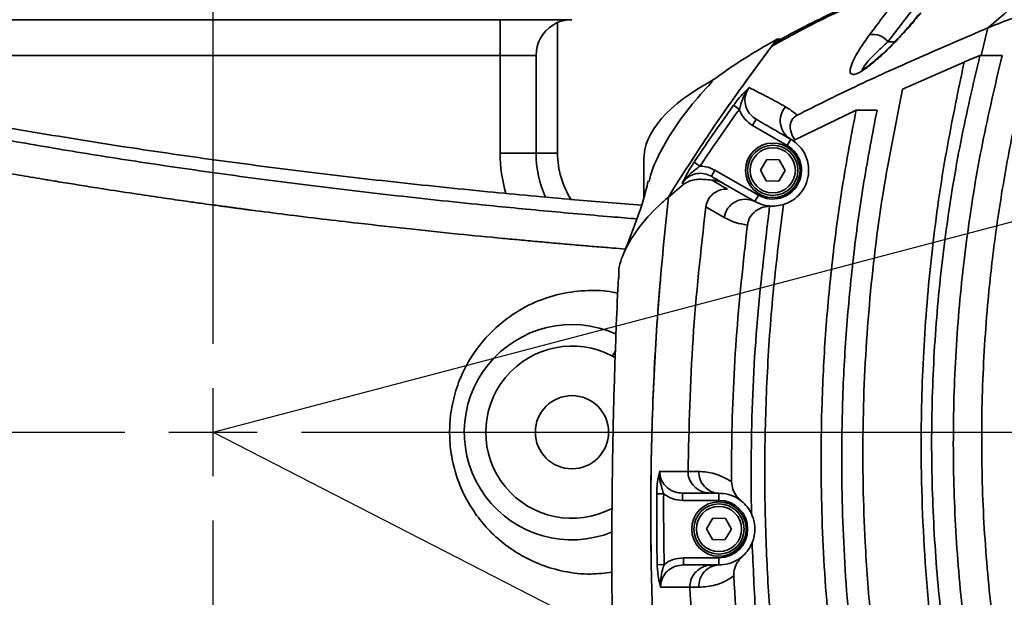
# Model space of a CAD drawing. Header units: millimetres. Extents: x -8713 to 3261, y -18743 to -8704.
# Tile 12 of 154: x -4300 to -4162, y -15417 to -15337. Entities that reach past the tile are written whole.
import ezdxf

# ---------------------------------------------------------------- set-up
doc = ezdxf.new("R2010")
doc.units = ezdxf.units.MM
doc.header["$LTSCALE"] = 10
doc.header["$PDSIZE"] = -1
doc.linetypes.add('CENTER', pattern=[50.8, 31.75, -6.35, 6.35, -6.35])
doc.layers.get('Defpoints').update_dxf_attribs({"true_color": 0x5e5e5e})
doc.layers.add('细实线层', color=7, linetype='Continuous')
doc.dimstyles.new('ISO-25', dxfattribs={"dimscale": 20, "dimtxt": 4, "dimasz": 3.05, "dimexe": 3, "dimexo": 0.625, "dimtad": 1, "dimdec": 0, "dimtxsty": 'Standard', "dimcen": 2.5, "dimclrd": 1, "dimclre": 1, "dimclrt": 4, "dimadec": 1, "dimazin": 2, "dimtfac": 1, "dimtdec": 0, "dimtmove": 0, "dimatfit": 0, "dimfxl": 1, "dimarcsym": 0})

# ---------------------------------------------------------------- blocks, each defined once
blk = doc.blocks.new('*U165')
at = {"color": 0, "linetype": 'CENTER', "transparency": 16777216}
for p, q in [((0, 12.3), (0, 196.55)), ((-238.99, 0), (-12.3, 0)), ((12.3, 0), (1446, 0)), ((0, -182.55), (0, -12.3))]:
    blk.add_line(p, q, dxfattribs=at)
at = {"color": 0, "linetype": 'Continuous', "transparency": 16777216}
for p, q in [((0, -6.15), (0, 6.15)), ((-6.15, 0), (6.15, 0))]:
    blk.add_line(p, q, dxfattribs=at)
blk = doc.blocks.new('*D173')
at = {"color": 1, "lineweight": -2, "transparency": 16777216}
blk.add_line((-4272.58, -15394.48), (-2305.07, -14875.62), dxfattribs=at)
at = {"color": 1, "lineweight": 20, "transparency": 16777216}
blk.add_solid([(-2307.66, -14865.79), (-2302.48, -14885.45), (-2246.09, -14860.06)], dxfattribs=at)
at = {"layer": 'Defpoints', "color": 0, "lineweight": 20, "transparency": 16777216}
for p in [(-2246.09, -14860.06), (-4272.58, -15394.48)]:
    blk.add_point(p, dxfattribs=at)
at = {"color": 4, "transparency": 16777216, "insert": (-2602.33, -14899.25), "char_height": 80, "attachment_point": 5, "rotation": 14.7735}
blk.add_mtext('R2096', dxfattribs=at)
blk = doc.blocks.new('*D172')
at = {"color": 1, "lineweight": -2, "transparency": 16777216}
for p, q in [((-4272.58, -15394.48), (-3699.94, -15688.46)), ((-3645.67, -15716.32), (-3217.84, -15935.95))]:
    blk.add_line(p, q, dxfattribs=at)
at = {"color": 1, "lineweight": 20, "transparency": 16777216}
blk.add_solid([(-3641.03, -15707.27), (-3650.31, -15725.36), (-3699.94, -15688.46)], dxfattribs=at)
at = {"layer": 'Defpoints', "color": 0, "lineweight": 20, "transparency": 16777216}
for p in [(-4272.58, -15394.48), (-3699.94, -15688.46)]:
    blk.add_point(p, dxfattribs=at)
at = {"color": 4, "transparency": 16777216, "insert": (-3304.14, -15832.63), "char_height": 80, "attachment_point": 5, "rotation": 332.8255}
blk.add_mtext('R644', dxfattribs=at)

msp = doc.modelspace()

# ---------------------------------------------------------------- linework, layer by layer
at = {"color": 4}
msp.add_circle((-4272.58, -15394.48), 643.69, dxfattribs=at)
at = {"layer": '细实线层', "linetype": 'Continuous', "lineweight": 35}
for p, q in [((-4173.25, -15333.07), (-4178.58, -15340.06)), ((-4322.58, -15336.98), (-4222.58, -15336.98)), ((-4232.58, -15336.98), (-4232.58, -15341.98)), ((-4224.58, -15337.37), (-4224.58, -15355.59)), ((-4164.64, -15338.12), (-4165.56, -15341.98)), ((-4193.46, -15339.71), (-4194.02, -15339.71)), ((-4177.6, -15340.06), (-4178.58, -15340.06)), ((-4232.58, -15341.98), (-4312.58, -15341.98)), ((-4227.58, -15341.98), (-4232.58, -15341.98)), ((-4232.58, -15355.59), (-4232.58, -15341.98)), ((-4227.58, -15341.98), (-4227.58, -15355.59)), ((-4165.74, -15341.98), (-4167.9, -15342.87)), ((-4165.74, -15341.98), (-4162.65, -15341.98)), ((-4176.51, -15346.66), (-4167.93, -15342.88)), ((-4167.9, -15342.87), (-4167.93, -15342.88)), ((-4200.06, -15348.9), (-4199.26, -15349.48)), ((-4191.71, -15353.82), (-4183, -15349.61)), ((-4183, -15349.61), (-4180.08, -15349.61)), ((-4197.41, -15351.74), (-4196.91, -15350.87)), ((-4192.6, -15354.52), (-4197.41, -15351.74)), ((-4192.6, -15354.52), (-4192.1, -15353.65)), ((-4191.71, -15353.82), (-4191.72, -15353.9)), ((-4232.58, -15355.59), (-4227.58, -15355.59)), ((-4224.58, -15355.59), (-4227.58, -15355.59)), ((-4212.58, -15356.53), (-4212.58, -15361.88)), ((-4205.57, -15356.85), (-4204.75, -15357.4)), ((-4196.33, -15357.94), (-4195.43, -15356.46)), ((-4195.43, -15356.46), (-4193.7, -15356.5)), ((-4193.7, -15356.5), (-4192.87, -15358.02)), ((-4202.66, -15357.95), (-4203.16, -15358.81)), ((-4202.66, -15357.95), (-4196.6, -15361.44)), ((-4195.5, -15359.46), (-4196.33, -15357.94)), ((-4192.87, -15358.02), (-4193.77, -15359.5)), ((-4206.93, -15359.88), (-4209.15, -15361.7)), ((-4203.01, -15359.39), (-4203.11, -15359.35)), ((-4201.55, -15359.75), (-4197.1, -15362.31)), ((-4193.77, -15359.5), (-4195.5, -15359.46)), ((-4196.6, -15361.44), (-4197.1, -15362.31)), ((-4201.36, -15364.56), (-4203.94, -15363.09)), ((-4194.34, -15362.97), (-4195.04, -15362.98)), ((-4194.34, -15362.97), (-4193.01, -15362.72)), ((-4216.93, -15383.89), (-4216.52, -15383.12)), ((-4216.55, -15384.13), (-4216.93, -15383.89)), ((-4206.41, -15399.96), (-4204.9, -15399.96)), ((-4210.77, -15403.06), (-4209.8, -15403.07)), ((-4207.17, -15403.98), (-4207.17, -15402.98)), ((-4202.1, -15403.98), (-4207.17, -15403.98)), ((-4202.1, -15402.98), (-4203.21, -15402.98)), ((-4202.1, -15403.98), (-4202.1, -15402.98)), ((-4203.83, -15407.94), (-4202.93, -15406.46)), ((-4202.93, -15406.46), (-4201.2, -15406.5)), ((-4201.2, -15406.5), (-4200.37, -15408.02)), ((-4203, -15409.46), (-4203.83, -15407.94)), ((-4200.37, -15408.02), (-4201.27, -15409.5)), ((-4201.27, -15409.5), (-4203, -15409.46)), ((-4207.04, -15411.98), (-4207.04, -15412.98)), ((-4207.04, -15411.98), (-4202.1, -15411.98)), ((-4202.1, -15411.98), (-4202.1, -15412.98)), ((-4210.7, -15412.95), (-4209.73, -15412.94)), ((-4202.94, -15412.98), (-4202.1, -15412.98)), ((-4204.89, -15416.1), (-4206.15, -15416.1))]:
    msp.add_line(p, q, dxfattribs=at)
for centre, radius in [((-4194.6, -15357.98), 3.8), ((-4194.6, -15357.98), 3.5), ((-4194.6, -15357.98), 3.15), ((-4222.58, -15394.48), 5.1), ((-4202.1, -15407.98), 3.8), ((-4202.1, -15407.98), 3.5), ((-4202.1, -15407.98), 3.15)]:
    msp.add_circle(centre, radius, dxfattribs=at)
for centre, radius, start, end in [((-4222.58, -15341.98), 5, 122.0392, 180), ((-4180.59, -15341.53), 2.49, 36.1535, 102.6919), ((-4190.58, -15351.09), 2.98, 138.6497, 239.2651), ((-4194.6, -15357.98), 4, 240, 60), ((-4212.58, -15355.59), 20, 180, 196.3095), ((-4212.58, -15355.59), 15, 180, 204.3147), ((-4212.58, -15355.59), 12, 179.9986, 212.9484), ((-4203.02, -15362.3), 2.95, 60.0185, 91.8134), ((-4202.88, -15362.07), 2.68, 60.1241, 92.7156), ((-4198.42, -15364.98), 2.97, 63.7433, 171.9708), ((-4222.58, -15394.48), 15, 65.7992, 292.0027), ((-4222.58, -15394.48), 12, 61.9223, 297.718), ((-4202, -15400.08), 2.91, 177.6914, 267.9128), ((-4202.1, -15407.98), 4, 270, 90), ((-4202.1, -15407.98), 5, 25.1419, 51.0271), ((-4202.1, -15407.98), 5, 311.7998, 337.6774), ((-4201.99, -15415.89), 2.91, 92.2252, 184.1774)]:
    msp.add_arc(centre, radius, start, end, dxfattribs=at)
msp.add_ellipse((-4112.58, -15356.53), major_axis=(100, 0), ratio=0.26003, start_param=2.694553, end_param=3.141593, dxfattribs=at)
for points, knots in [([(-4139.44, -15318.14), (-4143.72, -15321.29), (-4152.36, -15327.65), (-4160.53, -15334.61), (-4164.64, -15338.12)], [0, 0, 0, 0, 0.496182, 1, 1, 1, 1]), ([(-4213.52, -15364.75), (-4214.71, -15364.65), (-4219.16, -15364.29), (-4226.6, -15363.62), (-4237.19, -15362.59), (-4248.67, -15361.35), (-4260.86, -15359.88), (-4272.45, -15358.34), (-4283.59, -15356.71), (-4294.26, -15355), (-4304.49, -15353.21), (-4314.16, -15351.37), (-4324.18, -15349.31), (-4334.4, -15347.03), (-4344.7, -15344.51), (-4354.37, -15341.95), (-4363.47, -15339.33), (-4372.04, -15336.67), (-4381.45, -15333.55), (-4387.57, -15331.28), (-4391.23, -15329.93)], [0, 0, 0, 0, 0.012692, 0.047591, 0.08249, 0.132973, 0.183531, 0.234108, 0.284616, 0.337041, 0.389508, 0.44199, 0.494432, 0.561593, 0.628782, 0.695955, 0.763742, 0.831544, 0.899338, 1, 1, 1, 1]), ([(-4388.64, -15329.06), (-4384.99, -15330.39), (-4378.42, -15332.8), (-4367.95, -15336.21), (-4357.6, -15339.32), (-4346.41, -15342.36), (-4334.3, -15345.34), (-4321.91, -15348.08), (-4309.34, -15350.58), (-4296.69, -15352.84), (-4284.13, -15354.85), (-4271.84, -15356.62), (-4260.01, -15358.15), (-4247.54, -15359.61), (-4234.91, -15360.92), (-4223.35, -15362), (-4216, -15362.59), (-4212.88, -15362.84)], [0, 0, 0, 0, 0.101173, 0.182437, 0.263792, 0.345138, 0.426418, 0.507618, 0.575245, 0.642905, 0.710509, 0.76281, 0.815186, 0.867539, 0.919811, 0.966066, 1, 1, 1, 1]), ([(-4175.63, -15331.46), (-4176.32, -15331.75), (-4179.78, -15333.21), (-4184.77, -15335.48), (-4190.42, -15338.28), (-4193.33, -15339.9), (-4194.78, -15340.71)], [0, 0, 0, 0, 0.098276, 0.491466, 0.745578, 1, 1, 1, 1]), ([(-4175.06, -15331.04), (-4176.93, -15331.82), (-4180.48, -15333.32), (-4185.33, -15335.54), (-4189.58, -15337.63), (-4192.45, -15339.12), (-4193.82, -15339.92), (-4194.02, -15340.04)], [0, 0, 0, 0, 0.270928, 0.515412, 0.744749, 0.962308, 1, 1, 1, 1]), ([(-4181.13, -15339.1), (-4180.47, -15338.22), (-4178.69, -15335.86), (-4176.89, -15333.53), (-4175.76, -15332.08)], [0, 0, 0, 0, 0.374235, 1, 1, 1, 1]), ([(-4215.12, -15368.96), (-4215.72, -15368.91), (-4217.17, -15368.79), (-4219.46, -15368.6), (-4221.98, -15368.39), (-4224.52, -15368.17), (-4227.07, -15367.94), (-4229.64, -15367.7), (-4233.44, -15367.35), (-4238.65, -15366.84), (-4245.38, -15366.13), (-4251.68, -15365.43), (-4257.45, -15364.76), (-4262.41, -15364.15), (-4265.87, -15363.7), (-4267.84, -15363.45), (-4268.46, -15363.36), (-4269.09, -15363.28), (-4269.72, -15363.2), (-4270.35, -15363.11), (-4270.99, -15363.02), (-4271.8, -15362.91), (-4272.92, -15362.76), (-4274.48, -15362.55), (-4276.68, -15362.24), (-4279.62, -15361.82), (-4283.32, -15361.27), (-4286.56, -15360.77), (-4289.02, -15360.39), (-4290.51, -15360.15), (-4291.86, -15359.93), (-4293.17, -15359.72), (-4294.63, -15359.48), (-4296.24, -15359.21), (-4297.97, -15358.92), (-4299.62, -15358.64), (-4301.19, -15358.36), (-4302.67, -15358.1), (-4306.64, -15357.4), (-4312.83, -15356.25), (-4320.83, -15354.65), (-4328.25, -15353.07), (-4335.36, -15351.47), (-4342.24, -15349.83), (-4348.88, -15348.15), (-4355.21, -15346.46), (-4363.52, -15344.13), (-4373.43, -15341.12), (-4384.53, -15337.44), (-4391.26, -15334.95), (-4394.62, -15333.7)], [0, 0, 0, 0, 0.006439, 0.01545, 0.024574, 0.03381, 0.043161, 0.052626, 0.062209, 0.085701, 0.111746, 0.140377, 0.160714, 0.182213, 0.202108, 0.204781, 0.207471, 0.210176, 0.212898, 0.215635, 0.218389, 0.221342, 0.226237, 0.23308, 0.241878, 0.255693, 0.272626, 0.292707, 0.300899, 0.307526, 0.314002, 0.320328, 0.326502, 0.335408, 0.343976, 0.352203, 0.360088, 0.36763, 0.374826, 0.421061, 0.465293, 0.50745, 0.549683, 0.593938, 0.637721, 0.680988, 0.724611, 0.816487, 0.908416, 1, 1, 1, 1]), ([(-4147.19, -15455.69), (-4145.01, -15455.59), (-4140.66, -15455.38), (-4134.18, -15453.77), (-4128.34, -15451.4), (-4123.17, -15448.44), (-4118.66, -15445.16), (-4114.34, -15441.24), (-4110.26, -15436.68), (-4106.5, -15431.45), (-4103.14, -15425.56), (-4100.28, -15419.02), (-4098.29, -15412.68), (-4097.04, -15406.82), (-4096.34, -15401.64), (-4096.02, -15396.37), (-4096.12, -15391.07), (-4096.61, -15385.83), (-4097.63, -15379.87), (-4099.39, -15373.36), (-4102.04, -15366.61), (-4105.23, -15360.49), (-4108.86, -15355.02), (-4112.83, -15350.23), (-4117.07, -15346.09), (-4121.52, -15342.59), (-4126.64, -15339.39), (-4132.45, -15336.75), (-4138.91, -15334.92), (-4145.43, -15334.13), (-4151.94, -15334.39), (-4158.39, -15335.62), (-4162.56, -15337.28), (-4164.64, -15338.12)], [0, 0, 0, 0, 0.041671, 0.083342, 0.12501, 0.156268, 0.187523, 0.218778, 0.250031, 0.28128, 0.312526, 0.343767, 0.375001, 0.395836, 0.416667, 0.437498, 0.458328, 0.47916, 0.499992, 0.531224, 0.562463, 0.593708, 0.624957, 0.656208, 0.687462, 0.718717, 0.749974, 0.791642, 0.833312, 0.874983, 0.916654, 0.958325, 1, 1, 1, 1]), ([(-4225.23, -15337.74), (-4225.16, -15337.7), (-4225.03, -15337.61), (-4224.75, -15337.43), (-4224.42, -15337.29), (-4224.08, -15337.17), (-4223.75, -15337.09), (-4223.49, -15337.05), (-4223.41, -15337.04)], [0, 0, 0, 0, 0.239177, 0.480831, 0.627397, 0.703415, 0.901619, 1, 1, 1, 1]), ([(-4173.98, -15336.03), (-4174.43, -15336.58), (-4175.33, -15337.69), (-4176.99, -15339.53), (-4178.75, -15341.32), (-4180.43, -15342.84), (-4181.78, -15343.89), (-4182.78, -15344.49), (-4183.52, -15344.69), (-4183.92, -15344.38), (-4183.76, -15343.48), (-4183.21, -15342.28), (-4182.41, -15340.89), (-4181.6, -15339.76), (-4181.13, -15339.1)], [0, 0, 0, 0, 0.091287, 0.182425, 0.283863, 0.363321, 0.426157, 0.489109, 0.547024, 0.625386, 0.734844, 0.812633, 0.890516, 1, 1, 1, 1]), ([(-4174.23, -15336.22), (-4174.24, -15336.23), (-4174.58, -15336.68), (-4175.35, -15337.6), (-4176.5, -15338.9), (-4177.63, -15340.11), (-4178.7, -15341.18), (-4179.69, -15342.1), (-4180.55, -15342.85), (-4181.28, -15343.43), (-4181.83, -15343.8), (-4182.19, -15343.99), (-4182.22, -15344), (-4182.24, -15344)], [0, 0, 0, 0, 0.003953, 0.165233, 0.306543, 0.435322, 0.549683, 0.65064, 0.738945, 0.817558, 0.888827, 0.949901, 1, 1, 1, 1]), ([(-4164.64, -15338.12), (-4167.88, -15339.51), (-4174.37, -15342.31), (-4183.28, -15346.33), (-4188.57, -15348.97), (-4191.21, -15350.29)], [0, 0, 0, 0, 0.3333375, 0.6666717, 1, 1, 1, 1]), ([(-4209.15, -15361.7), (-4207.67, -15359.36), (-4204.55, -15354.43), (-4199.51, -15347.09), (-4195.85, -15342.17), (-4194.02, -15339.71)], [0, 0, 0, 0, 0.3110431, 0.6553481, 1, 1, 1, 1]), ([(-4194.02, -15339.71), (-4194.56, -15340.02), (-4195.8, -15340.71), (-4197.62, -15341.8), (-4199.47, -15342.97), (-4201.19, -15344.13), (-4202.23, -15344.9), (-4202.75, -15345.28)], [0, 0, 0, 0, 0.1667126, 0.3810353, 0.5912891, 0.7975751, 1, 1, 1, 1]), ([(-4158.18, -15450.68), (-4159.18, -15446.68), (-4161.17, -15438.69), (-4163.3, -15426.5), (-4164.8, -15414.1), (-4165.54, -15401.5), (-4165.52, -15388.74), (-4164.8, -15377.2), (-4163.63, -15366.9), (-4162.19, -15357.81), (-4160.39, -15348.77), (-4158.88, -15342.8), (-4158.13, -15339.81)], [0, 0, 0, 0, 0.1101672, 0.22042, 0.330579, 0.4442338, 0.5579935, 0.6716496, 0.7534453, 0.8352418, 0.9176203, 1, 1, 1, 1]), ([(-4194.78, -15340.71), (-4196.35, -15342.84), (-4199.75, -15347.44), (-4204.55, -15354.43), (-4207.67, -15359.36), (-4209.15, -15361.7)], [0, 0, 0, 0, 0.312438, 0.673667, 1, 1, 1, 1]), ([(-4194.78, -15340.71), (-4194.59, -15340.49), (-4194.38, -15340.22), (-4194.06, -15340.09), (-4194.01, -15340.07)], [0, 0, 0, 0, 0.830102, 1, 1, 1, 1]), ([(-4178.58, -15340.06), (-4179.08, -15340.53), (-4180.28, -15341.64), (-4181.55, -15342.98), (-4182.08, -15343.76), (-4182.18, -15344.04), (-4182, -15343.98), (-4181.99, -15343.98)], [0, 0, 0, 0, 0.2508282, 0.6018122, 0.8388749, 0.9979137, 1, 1, 1, 1]), ([(-4165.74, -15341.98), (-4166.68, -15345.98), (-4168.55, -15354.01), (-4170.53, -15366.21), (-4171.9, -15378.61), (-4172.54, -15391.2), (-4172.45, -15403.92), (-4171.51, -15418.11), (-4169.48, -15433.76), (-4166.9, -15444.99), (-4165.6, -15450.63)], [0, 0, 0, 0, 0.112519, 0.225118, 0.337628, 0.453426, 0.569322, 0.68512, 0.842091, 1, 1, 1, 1]), ([(-4162.65, -15341.98), (-4163.61, -15346.05), (-4165.53, -15354.21), (-4167.56, -15366.62), (-4168.93, -15379.25), (-4169.54, -15392.07), (-4169.39, -15405.03), (-4168.35, -15419.16), (-4166.25, -15434.43), (-4163.71, -15445.22), (-4162.44, -15450.63)], [0, 0, 0, 0, 0.114417, 0.228921, 0.343328, 0.461311, 0.5794, 0.697383, 0.848262, 1, 1, 1, 1]), ([(-4167.93, -15342.88), (-4168.86, -15347.32), (-4170.72, -15356.2), (-4172.57, -15369.69), (-4173.71, -15383.26), (-4174.1, -15398.36), (-4173.4, -15414.94), (-4171.36, -15432.92), (-4168.91, -15444.71), (-4167.68, -15450.6)], [0, 0, 0, 0, 0.1252439, 0.2505172, 0.3758093, 0.5011078, 0.6674488, 0.8337542, 1, 1, 1, 1]), ([(-4202.75, -15345.28), (-4203.79, -15346.43), (-4205.88, -15348.72), (-4208.37, -15352.09), (-4210.31, -15355.41), (-4211.46, -15357.89), (-4211.77, -15359.25), (-4211.83, -15359.53)], [0, 0, 0, 0, 0.232026, 0.464049, 0.7008514, 0.9376521, 1, 1, 1, 1]), ([(-4200.06, -15348.9), (-4199.86, -15348.63), (-4199.36, -15347.97), (-4198.68, -15347.21), (-4198.18, -15346.72), (-4197.95, -15346.5), (-4197.89, -15346.44), (-4197.89, -15346.44)], [0, 0, 0, 0, 0.270549, 0.653955, 0.911046, 0.997604, 1, 1, 1, 1]), ([(-4197.89, -15346.44), (-4197.89, -15346.44), (-4197.97, -15346.53), (-4198.24, -15346.88), (-4198.66, -15347.63), (-4198.99, -15348.57), (-4199.19, -15349.23), (-4199.26, -15349.48)], [0, 0, 0, 0, 0.003235, 0.106945, 0.399725, 0.77635, 1, 1, 1, 1]), ([(-4197.89, -15346.44), (-4198.06, -15346.72), (-4198.4, -15347.28), (-4198.53, -15348.31), (-4198.32, -15349.33), (-4197.77, -15350.26), (-4197.2, -15350.67), (-4196.91, -15350.87)], [0, 0, 0, 0, 0.187823, 0.386529, 0.589227, 0.794374, 1, 1, 1, 1]), ([(-4197.89, -15346.44), (-4197.02, -15346.89), (-4195.37, -15347.72), (-4193.63, -15348.67), (-4192.82, -15349.12)], [0, 0, 0, 0, 0.530446, 1, 1, 1, 1]), ([(-4176.51, -15346.66), (-4177.54, -15351.81), (-4179.6, -15362.1), (-4181.41, -15377.86), (-4182.21, -15393.79), (-4181.94, -15407.91), (-4181.04, -15420.05), (-4179.82, -15430.25), (-4178.21, -15440.42), (-4176.77, -15447.15), (-4176.06, -15450.51)], [0, 0, 0, 0, 0.1504297, 0.3008548, 0.4540367, 0.6072196, 0.7050605, 0.8029023, 0.9014503, 1, 1, 1, 1]), ([(-4205.57, -15356.85), (-4204.87, -15355.81), (-4203.07, -15353.13), (-4201.2, -15350.51), (-4200.06, -15348.9)], [0, 0, 0, 0, 0.390361, 1, 1, 1, 1]), ([(-4192.82, -15349.12), (-4192.26, -15349.47), (-4191.7, -15349.83), (-4191.21, -15350.29), (-4191.21, -15350.29)], [0, 0, 0, 0, 0.9999939, 1, 1, 1, 1]), ([(-4199.26, -15349.48), (-4200.39, -15351.08), (-4202.26, -15353.69), (-4204.05, -15356.36), (-4204.75, -15357.4)], [0, 0, 0, 0, 0.609668, 1, 1, 1, 1]), ([(-4197.41, -15351.74), (-4197.79, -15351.47), (-4198.55, -15350.93), (-4199.06, -15350.04), (-4199.24, -15349.54), (-4199.26, -15349.48)], [0, 0, 0, 0, 0.4659, 0.931924, 1, 1, 1, 1]), ([(-4191.21, -15350.29), (-4191.38, -15350.4), (-4191.61, -15350.53), (-4191.89, -15350.87), (-4192.03, -15351.13), (-4192.13, -15351.42), (-4192.18, -15351.71), (-4192.18, -15352.1), (-4192.04, -15352.83), (-4191.8, -15353.37), (-4191.57, -15353.68), (-4191.54, -15353.72)], [0, 0, 0, 0, 0.205532, 0.276524, 0.348078, 0.396547, 0.445127, 0.507606, 0.616185, 0.951338, 1, 1, 1, 1]), ([(-4182.42, -15450.47), (-4183.36, -15445.56), (-4185.24, -15435.73), (-4187, -15420.75), (-4187.92, -15405.62), (-4187.9, -15392.06), (-4187.27, -15380.17), (-4186.29, -15369.95), (-4184.91, -15359.74), (-4183.63, -15352.98), (-4183, -15349.61)], [0, 0, 0, 0, 0.147751, 0.295496, 0.445317, 0.595135, 0.696001, 0.796867, 0.898433, 1, 1, 1, 1]), ([(-4179.44, -15450.47), (-4180.41, -15445.5), (-4182.34, -15435.54), (-4184.15, -15420.36), (-4185.07, -15405.02), (-4185.02, -15391.38), (-4184.35, -15379.55), (-4183.36, -15369.54), (-4181.98, -15359.54), (-4180.71, -15352.92), (-4180.08, -15349.61)], [0, 0, 0, 0, 0.14969, 0.299373, 0.45129, 0.603205, 0.702064, 0.800924, 0.900462, 1, 1, 1, 1]), ([(-4192.1, -15353.65), (-4192.9, -15353.19), (-4194.57, -15352.23), (-4196.11, -15351.34), (-4196.91, -15350.87)], [0, 0, 0, 0, 0.480898, 1, 1, 1, 1]), ([(-4193.11, -15362.75), (-4192.77, -15362.63), (-4192.07, -15362.37), (-4191.11, -15361.63), (-4190.37, -15360.72), (-4189.92, -15359.81), (-4189.68, -15358.99), (-4189.59, -15358.18), (-4189.62, -15357.28), (-4189.89, -15356.13), (-4190.6, -15354.83), (-4191.3, -15354.24), (-4191.72, -15353.9)], [0, 0, 0, 0, 0.138585, 0.276529, 0.377703, 0.437428, 0.486586, 0.535928, 0.582161, 0.660177, 0.801226, 1, 1, 1, 1]), ([(-4191.58, -15354.03), (-4191.65, -15353.96), (-4191.81, -15353.81), (-4192, -15353.71), (-4192.1, -15353.65)], [0, 0, 0, 0, 0.447458, 1, 1, 1, 1]), ([(-4207.21, -15359.75), (-4207.21, -15359.74), (-4207.17, -15359.67), (-4207.02, -15359.36), (-4206.7, -15358.73), (-4206.2, -15357.82), (-4205.76, -15357.14), (-4205.57, -15356.85)], [0, 0, 0, 0, 0.002345, 0.094319, 0.365872, 0.735667, 1, 1, 1, 1]), ([(-4207.21, -15359.75), (-4207.21, -15359.74), (-4207.14, -15359.63), (-4206.88, -15359.24), (-4206.29, -15358.58), (-4205.49, -15357.96), (-4204.95, -15357.55), (-4204.75, -15357.4)], [0, 0, 0, 0, 0.003166, 0.113641, 0.423131, 0.784448, 1, 1, 1, 1]), ([(-4204.75, -15357.4), (-4204.47, -15357.41), (-4203.75, -15357.44), (-4203.08, -15357.75), (-4202.66, -15357.95)], [0, 0, 0, 0, 0.372556, 1, 1, 1, 1]), ([(-4203.16, -15358.81), (-4203.48, -15358.67), (-4204.11, -15358.38), (-4205.16, -15358.38), (-4206.14, -15358.7), (-4206.82, -15359.22), (-4207.12, -15359.62), (-4207.21, -15359.75)], [0, 0, 0, 0, 0.225567, 0.450863, 0.674831, 0.896626, 1, 1, 1, 1]), ([(-4203.16, -15358.81), (-4203.02, -15358.9), (-4202.5, -15359.19), (-4201.95, -15359.51), (-4201.55, -15359.75)], [0, 0, 0, 0, 0.2804576, 1, 1, 1, 1]), ([(-4211.95, -15359.5), (-4212.17, -15360.36), (-4212.63, -15362.2), (-4213.66, -15365.21), (-4214.64, -15367.74), (-4215.3, -15369.44)], [0, 0, 0, 0, 0.227034, 0.48106, 1, 1, 1, 1]), ([(-4206.93, -15359.88), (-4206.93, -15359.88), (-4207.02, -15359.84), (-4207.12, -15359.79), (-4207.21, -15359.75)], [0, 0, 0, 0, 0.000025, 1, 1, 1, 1]), ([(-4203.11, -15359.35), (-4203.76, -15359.28), (-4204.74, -15359.17), (-4205.99, -15359.33), (-4206.62, -15359.7), (-4206.93, -15359.88)], [0, 0, 0, 0, 0.496341, 0.748511, 1, 1, 1, 1]), ([(-4200.92, -15360.59), (-4201.56, -15360.22), (-4202.27, -15359.81), (-4202.94, -15359.43), (-4203.01, -15359.39)], [0, 0, 0, 0, 0.9082797, 1, 1, 1, 1]), ([(-4209.15, -15361.7), (-4209.6, -15362.11), (-4211.2, -15363.54), (-4213.43, -15366), (-4215.26, -15369.1), (-4216.14, -15371.41), (-4216.04, -15372.69), (-4216.02, -15372.94)], [0, 0, 0, 0, 0.109666, 0.384808, 0.659941, 0.935065, 1, 1, 1, 1]), ([(-4209.15, -15361.7), (-4209.63, -15366.42), (-4210.58, -15375.85), (-4211.37, -15390.09), (-4211.68, -15404.36), (-4211.45, -15420.02), (-4210.57, -15437.04), (-4209.29, -15449.23), (-4208.64, -15455.33)], [0, 0, 0, 0, 0.151614, 0.303229, 0.455633, 0.608039, 0.803842, 1, 1, 1, 1]), ([(-4208.64, -15455.33), (-4209.28, -15449.24), (-4210.57, -15437.05), (-4211.45, -15420.06), (-4211.68, -15404.44), (-4211.38, -15390.19), (-4210.59, -15375.93), (-4209.63, -15366.44), (-4209.15, -15361.7)], [0, 0, 0, 0, 0.195812, 0.391961, 0.543581, 0.6952, 0.8476, 1, 1, 1, 1]), ([(-4203.94, -15363.09), (-4203.87, -15362.78), (-4203.73, -15362.16), (-4203.14, -15361.39), (-4202.35, -15360.84), (-4201.57, -15360.61), (-4201.08, -15360.59), (-4200.92, -15360.59)], [0, 0, 0, 0, 0.220032, 0.440168, 0.659172, 0.885765, 1, 1, 1, 1]), ([(-4203.94, -15363.09), (-4204.62, -15369.2), (-4205.98, -15381.46), (-4206.27, -15393.78), (-4206.41, -15399.96)], [0, 0, 0, 0, 0.499148, 1, 1, 1, 1]), ([(-4195.04, -15362.98), (-4195.44, -15363.03), (-4196.22, -15363.13), (-4197.23, -15363.77), (-4197.92, -15364.63), (-4198.07, -15365.29), (-4198.14, -15365.6)], [0, 0, 0, 0, 0.268457, 0.537548, 0.788082, 1, 1, 1, 1]), ([(-4197.58, -15405.86), (-4197.6, -15402.77), (-4197.66, -15394.07), (-4197.03, -15379.74), (-4195.7, -15368.57), (-4195.04, -15362.98)], [0, 0, 0, 0, 0.2155, 0.607038, 1, 1, 1, 1]), ([(-4197.1, -15362.31), (-4196.67, -15362.52), (-4195.82, -15362.94), (-4194.83, -15362.96), (-4194.34, -15362.97)], [0, 0, 0, 0, 0.4985828, 1, 1, 1, 1]), ([(-4193.11, -15362.75), (-4193.61, -15366.63), (-4194.59, -15374.37), (-4195.43, -15386.09), (-4195.79, -15397.86), (-4195.63, -15409.14), (-4195.04, -15419.89), (-4194.09, -15430.1), (-4192.8, -15440.3), (-4191.63, -15447.06), (-4191.05, -15450.45)], [0, 0, 0, 0, 0.132933, 0.265865, 0.39983, 0.533796, 0.650038, 0.766281, 0.883139, 1, 1, 1, 1]), ([(-4198.14, -15365.6), (-4198.7, -15365.51), (-4199.83, -15365.34), (-4200.85, -15364.82), (-4201.36, -15364.56)], [0, 0, 0, 0, 0.498257, 1, 1, 1, 1]), ([(-4200.35, -15401.37), (-4200.35, -15400.05), (-4200.33, -15393.42), (-4199.87, -15381.46), (-4198.72, -15370.89), (-4198.14, -15365.6)], [0, 0, 0, 0, 0.110443, 0.55452, 1, 1, 1, 1]), ([(-4216.11, -15372.94), (-4216.21, -15375.15), (-4216.45, -15380.37), (-4216.73, -15388.88), (-4216.95, -15398.68), (-4217.05, -15410.5), (-4216.96, -15424.48), (-4216.6, -15439.87), (-4216.15, -15450.18), (-4215.94, -15455.09)], [0, 0, 0, 0, 0.080914, 0.191002, 0.310014, 0.437809, 0.621459, 0.819572, 1, 1, 1, 1]), ([(-4216.98, -15413.98), (-4217.97, -15414.11), (-4220.2, -15414.39), (-4223.54, -15414), (-4226.88, -15413.05), (-4229.79, -15411.65), (-4232.36, -15409.86), (-4234.48, -15407.85), (-4236.26, -15405.6), (-4237.66, -15403.2), (-4238.72, -15400.59), (-4239.4, -15397.85), (-4239.68, -15395.01), (-4239.55, -15392.03), (-4238.93, -15389.02), (-4237.82, -15386.06), (-4236.26, -15383.36), (-4234.1, -15380.66), (-4231.26, -15378.21), (-4227.78, -15376.27), (-4224.1, -15375.06), (-4220.46, -15374.66), (-4217.8, -15374.71), (-4216.45, -15375.06), (-4216.21, -15375.12)], [0, 0, 0, 0, 0.045952, 0.104357, 0.155957, 0.207542, 0.251892, 0.29622, 0.335262, 0.374282, 0.411947, 0.449594, 0.487291, 0.524985, 0.567169, 0.609378, 0.652922, 0.696499, 0.757015, 0.817598, 0.876674, 0.93576, 0.988595, 1, 1, 1, 1]), ([(-4210.77, -15403.06), (-4210.76, -15402.72), (-4210.73, -15401.91), (-4210.58, -15400.93), (-4210.43, -15400.28), (-4210.36, -15400.01), (-4210.35, -15399.94), (-4210.34, -15399.94)], [0, 0, 0, 0, 0.284244, 0.682934, 0.920658, 0.997481, 1, 1, 1, 1]), ([(-4210.34, -15399.94), (-4210.34, -15399.94), (-4210.35, -15400.04), (-4210.38, -15400.43), (-4210.33, -15401.22), (-4210.1, -15402.16), (-4209.88, -15402.82), (-4209.8, -15403.07)], [0, 0, 0, 0, 0.0034, 0.095194, 0.365631, 0.760216, 1, 1, 1, 1]), ([(-4210.34, -15399.94), (-4210.33, -15400.14), (-4210.31, -15400.68), (-4209.96, -15401.53), (-4209.24, -15402.33), (-4208.27, -15402.88), (-4207.53, -15402.95), (-4207.17, -15402.98)], [0, 0, 0, 0, 0.1225987, 0.331842, 0.5501877, 0.7745233, 1, 1, 1, 1]), ([(-4210.34, -15399.94), (-4209.42, -15399.94), (-4208.21, -15399.95), (-4206.75, -15399.95), (-4206.41, -15399.95)], [0, 0, 0, 0, 0.77017, 1, 1, 1, 1]), ([(-4203.21, -15402.98), (-4203.59, -15402.94), (-4204.35, -15402.87), (-4205.35, -15402.3), (-4206.07, -15401.47), (-4206.38, -15400.63), (-4206.4, -15400.12), (-4206.41, -15399.96)], [0, 0, 0, 0, 0.232018, 0.464298, 0.688471, 0.898505, 1, 1, 1, 1]), ([(-4204.9, -15399.96), (-4204.17, -15400), (-4202.7, -15400.08), (-4201.14, -15400.94), (-4200.35, -15401.37)], [0, 0, 0, 0, 0.496088, 1, 1, 1, 1]), ([(-4200.35, -15401.37), (-4200.31, -15401.73), (-4200.23, -15402.46), (-4199.7, -15403.4), (-4199.19, -15403.87), (-4198.96, -15404.09)], [0, 0, 0, 0, 0.34672, 0.692008, 1, 1, 1, 1]), ([(-4210.7, -15412.95), (-4210.73, -15411.3), (-4210.78, -15408.01), (-4210.77, -15404.71), (-4210.77, -15403.06)], [0, 0, 0, 0, 0.500639, 1, 1, 1, 1]), ([(-4209.8, -15403.07), (-4209.81, -15404.71), (-4209.81, -15408), (-4209.76, -15411.29), (-4209.73, -15412.94)], [0, 0, 0, 0, 0.499354, 1, 1, 1, 1]), ([(-4207.17, -15403.98), (-4207.65, -15403.94), (-4208.61, -15403.86), (-4209.41, -15403.33), (-4209.8, -15403.07)], [0, 0, 0, 0, 0.505944, 1, 1, 1, 1]), ([(-4203.41, -15402.98), (-4203.79, -15402.98), (-4205.18, -15402.98), (-4206.33, -15402.98), (-4207.17, -15402.98)], [0, 0, 0, 0, 0.2791012, 1, 1, 1, 1]), ([(-4198.96, -15404.09), (-4199.11, -15403.98), (-4199.73, -15403.51), (-4200.81, -15403.08), (-4201.67, -15403.01), (-4202.1, -15402.98)], [0, 0, 0, 0, 0.139964, 0.5682967, 1, 1, 1, 1]), ([(-4197.48, -15409.88), (-4197.42, -15409.72), (-4197.28, -15409.35), (-4197.13, -15408.69), (-4197.08, -15407.92), (-4197.15, -15407.14), (-4197.33, -15406.43), (-4197.5, -15406.04), (-4197.58, -15405.86)], [0, 0, 0, 0, 0.144605, 0.331545, 0.486167, 0.641136, 0.830969, 1, 1, 1, 1]), ([(-4193.37, -15450.43), (-4194.38, -15443.73), (-4195.9, -15433.65), (-4197.04, -15420.09), (-4197.33, -15413.28), (-4197.48, -15409.88)], [0, 0, 0, 0, 0.4988315, 0.7494169, 1, 1, 1, 1]), ([(-4209.73, -15412.94), (-4209.72, -15412.93), (-4209.35, -15412.62), (-4208.48, -15412.12), (-4207.52, -15412.03), (-4207.04, -15411.98)], [0, 0, 0, 0, 0.010108, 0.505213, 1, 1, 1, 1]), ([(-4202.1, -15412.98), (-4201.64, -15412.94), (-4200.71, -15412.87), (-4199.57, -15412.37), (-4198.92, -15411.84), (-4198.77, -15411.71)], [0, 0, 0, 0, 0.430189, 0.863396, 1, 1, 1, 1]), ([(-4198.77, -15411.71), (-4199.11, -15412.09), (-4199.71, -15412.75), (-4200.03, -15413.79), (-4200.04, -15414.34), (-4200.04, -15414.51)], [0, 0, 0, 0, 0.483264, 0.8390866, 1, 1, 1, 1]), ([(-4210.23, -15416.06), (-4210.23, -15416.06), (-4210.37, -15415.58), (-4210.53, -15414.9), (-4210.66, -15413.8), (-4210.68, -15413.29), (-4210.7, -15412.95)], [0, 0, 0, 0, 0.00253, 0.576015, 0.71449, 1, 1, 1, 1]), ([(-4210.23, -15416.06), (-4210.23, -15416.06), (-4210.24, -15415.96), (-4210.27, -15415.58), (-4210.23, -15414.79), (-4210.02, -15413.85), (-4209.81, -15413.19), (-4209.73, -15412.94)], [0, 0, 0, 0, 0.00341, 0.094509, 0.363208, 0.759187, 1, 1, 1, 1]), ([(-4207.04, -15412.98), (-4207.41, -15413.02), (-4208.14, -15413.08), (-4209.12, -15413.63), (-4209.84, -15414.43), (-4210.2, -15415.3), (-4210.22, -15415.85), (-4210.23, -15416.06)], [0, 0, 0, 0, 0.224147, 0.447109, 0.663823, 0.871075, 1, 1, 1, 1]), ([(-4207.04, -15412.98), (-4206.19, -15412.98), (-4204.98, -15412.98), (-4203.55, -15412.98), (-4203.13, -15412.98)], [0, 0, 0, 0, 0.706364, 1, 1, 1, 1]), ([(-4206.15, -15416.1), (-4206.13, -15415.78), (-4206.09, -15415.13), (-4205.63, -15414.26), (-4204.92, -15413.55), (-4203.99, -15413.07), (-4203.29, -15413.01), (-4202.94, -15412.98)], [0, 0, 0, 0, 0.192381, 0.384602, 0.581408, 0.789845, 1, 1, 1, 1]), ([(-4200.04, -15414.51), (-4200.11, -15414.56), (-4200.95, -15415.17), (-4202.61, -15415.93), (-4204.13, -15416.05), (-4204.89, -15416.1)], [0, 0, 0, 0, 0.044281, 0.517318, 1, 1, 1, 1]), ([(-4196.19, -15450.43), (-4197.1, -15444.49), (-4198.91, -15432.57), (-4199.66, -15420.53), (-4200.04, -15414.51)], [0, 0, 0, 0, 0.499147, 1, 1, 1, 1]), ([(-4206.15, -15416.09), (-4206.51, -15416.08), (-4208.02, -15416.08), (-4209.27, -15416.07), (-4210.23, -15416.06)], [0, 0, 0, 0, 0.240703, 1, 1, 1, 1]), ([(-4206.15, -15416.1), (-4205.83, -15421.83), (-4205.21, -15433.31), (-4203.72, -15444.7), (-4202.97, -15450.41)], [0, 0, 0, 0, 0.499361, 1, 1, 1, 1])]:
    msp.add_open_spline(points, degree=3, knots=knots, dxfattribs=at)

# ---------------------------------------------------------------- block references
at = {"color": 4, "linetype": 'CENTER'}
msp.add_blockref('*U165', (-4272.58, -15394.48), dxfattribs=at)

# ---------------------------------------------------------------- dimensions: what is measured, and where the dimension line sits
for mpoint, picture, middle in [((-2246.09, -14860.06), '*D173', (-2588.83, -14950.45)), ((-3699.94, -15688.46), '*D172', (-3328.12, -15879.34))]:
    dim = msp.add_radius_dim(center=(-4272.58, -15394.48), mpoint=mpoint, dimstyle='ISO-25')
    dim.commit()
    dim.dimension.update_dxf_attribs({"geometry": picture, "text_midpoint": middle, "dimtype": 164})

doc.saveas('drawing.dxf')
